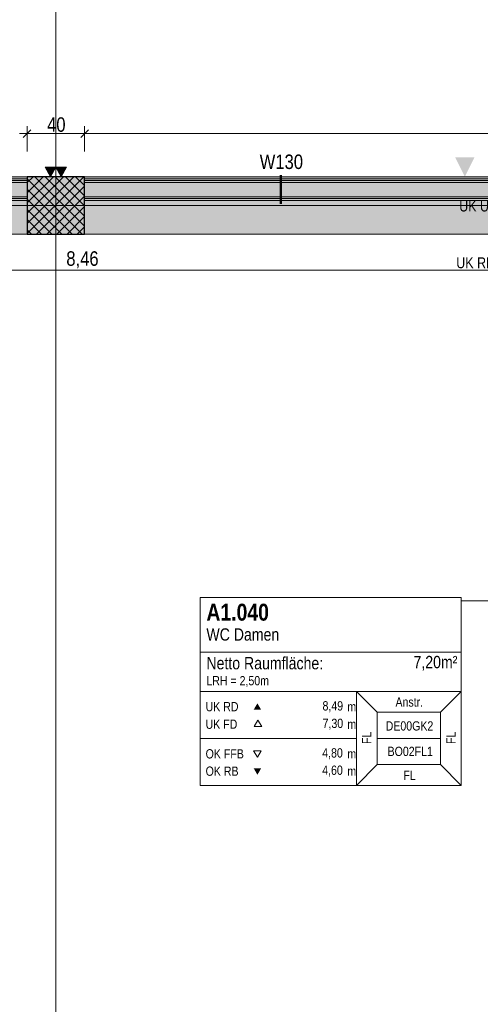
# Model space of a CAD drawing. Extents: x -620 to 300, y 62 to 1107.
# Tile 75 of 256: x -296 to -232, y 656 to 793. Entities that reach past the tile are written whole.
import ezdxf
from ezdxf.lldxf.tags import DXFTag

# ---------------------------------------------------------------- set-up
doc = ezdxf.new("R2010")
doc.units = 0
doc.layers.get('0').update_dxf_attribs({"lineweight": 35})
for name, color, linetype, lineweight, true_color in [('00 -Bauelemente -Dämmung innen', 7, 'Continuous', 9, 0xff7fe6), ('00 -Bauelemente -Gipskarton', 7, 'Continuous', 9, 0xff7fe6), ('00_Beschriftung UZ', 3, 'Continuous', 13, 0x00ff00), ('30 -33 Aussenwände- 3 Aussenstützen', 7, 'Continuous', 50, 0x0000dd), ('30 -34 Innenwände- 2 nichttragend', 7, 'Continuous', 18, 0xff7fe6), ('30 -35 Decken- 1 Konstruktion-Träger- Stahlbeton', 7, 'grob-A06G9FRA8I', 13, 0x33aa00), ('70 -72 Beschriftung- 2 Beschriftung Bauteile', 7, 'Continuous', 9, 0x9999ff), ('70 -75 Raumstempel- 1 Raumstempel', 1, 'Continuous', 50, 0xff0000), ('70 -75 Raumstempel-2 Verweislinie', 1, 'Continuous', 9, 0xff0000), ('70 -76 Bemaßung- 2 Allgemein', 9, 'Continuous', 5, 0x808080)]:
    doc.layers.add(name, color=color, linetype=linetype, lineweight=lineweight, true_color=true_color)
doc.layers.add('70 -71 Achsen- 1 Gebäudeachsen', color=7, linetype='STRICHPUNKT2-A06G9FR98I', lineweight=18)
doc.layers.add('70 -75 Raumstempel- 3 Wandstempel', color=7, linetype='Continuous', lineweight=50)
doc.layers.add('iwb_Schraffur_Unterzug', color=7, linetype='Continuous', lineweight=5, true_color=0xffffcc, plot=False)
doc.styles.get("Standard").update_dxf_attribs({"font": 'ARIALN.TTF'})
tags = doc.linetypes.add('grob-A06G9FRA8I', pattern=[14, 3, -8, 3]).pattern_tags.tags
tags[8:9] = [DXFTag(74, 4), DXFTag(75, 0), DXFTag(340, '0'), DXFTag(46, 0.0), DXFTag(50, 0.0), DXFTag(44, 0.0), DXFTag(45, 0.0)]
tags[6:7] = [DXFTag(74, 4), DXFTag(75, 0), DXFTag(340, '0'), DXFTag(46, 0.0), DXFTag(50, 0.0), DXFTag(44, 0.0), DXFTag(45, 0.0)]
tags[4:5] = [DXFTag(74, 4), DXFTag(75, 0), DXFTag(340, '0'), DXFTag(46, 0.0), DXFTag(50, 0.0), DXFTag(44, 0.0), DXFTag(45, 0.0)]
tags = doc.linetypes.add('STRICHPUNKT2-A06G9FR98I', pattern=[12.7, 6.35, -3.175, 0, -3.175]).pattern_tags.tags
tags[10:11] = [DXFTag(74, 4), DXFTag(75, 0), DXFTag(340, '0'), DXFTag(46, 0.0), DXFTag(50, 0.0), DXFTag(44, 0.0), DXFTag(45, 0.0)]
tags[8:9] = [DXFTag(74, 4), DXFTag(75, 0), DXFTag(340, '0'), DXFTag(46, 0.0), DXFTag(50, 0.0), DXFTag(44, 0.0), DXFTag(45, 0.0)]
tags[6:7] = [DXFTag(74, 4), DXFTag(75, 0), DXFTag(340, '0'), DXFTag(46, 0.0), DXFTag(50, 0.0), DXFTag(44, 0.0), DXFTag(45, 0.0)]
tags[4:5] = [DXFTag(74, 4), DXFTag(75, 0), DXFTag(340, '0'), DXFTag(46, 0.0), DXFTag(50, 0.0), DXFTag(44, 0.0), DXFTag(45, 0.0)]

# ---------------------------------------------------------------- blocks, each defined once
blk = doc.blocks.new('Referenz-A06G9FRB8I')
at = {"layer": '00 -Bauelemente -Dämmung innen', "color": 0, "linetype": 'Continuous', "ltscale": 0.13}
for p, q in [((-345.58, 770.25), (-294.58, 770.25)), ((-286.58, 770.25), (-129.58, 770.25)), ((-345.58, 768.25), (-294.58, 768.25)), ((-286.58, 768.25), (-201.88, 768.25))]:
    blk.add_line(p, q, dxfattribs=at)
at = {"layer": '00 -Bauelemente -Gipskarton', "color": 0, "linetype": 'Continuous', "ltscale": 0.13}
for p, q in [((-345.58, 770.75), (-294.58, 770.75)), ((-345.58, 770.5), (-294.58, 770.5)), ((-345.58, 770.25), (-294.58, 770.25)), ((-286.58, 770.75), (-129.58, 770.75)), ((-286.58, 770.5), (-129.58, 770.5)), ((-286.58, 770.25), (-129.58, 770.25)), ((-345.58, 768.25), (-294.58, 768.25)), ((-286.58, 768.25), (-201.88, 768.25)), ((-345.58, 768), (-294.58, 768)), ((-345.58, 767.75), (-294.58, 767.75)), ((-286.58, 768), (-202.13, 768)), ((-286.58, 767.75), (-202.38, 767.75))]:
    blk.add_line(p, q, dxfattribs=at)
at = {"layer": '00_Beschriftung UZ', "color": 0, "linetype": 'Continuous', "lineweight": 0, "ltscale": 0.13}
blk.add_solid([(-235.01, 773.72), (-233.68, 771.05), (-232.34, 773.72)], dxfattribs=at)
at = {"layer": '30 -33 Aussenwände- 3 Aussenstützen', "color": 0, "lineweight": 9}
for p, q in [((-294.58, 770.22), (-293.74, 771.05)), ((-294.58, 768.81), (-292.33, 771.05)), ((-294.58, 767.39), (-290.91, 771.05)), ((-294.58, 765.98), (-289.5, 771.05)), ((-294.58, 764.56), (-288.09, 771.05)), ((-294.58, 763.15), (-286.67, 771.05)), ((-293.48, 771.05), (-286.58, 764.15)), ((-292.07, 771.05), (-286.58, 765.56)), ((-290.65, 771.05), (-286.58, 766.98)), ((-289.24, 771.05), (-286.58, 768.39)), ((-287.82, 771.05), (-286.58, 769.8)), ((-294.58, 770.73), (-286.9, 763.05)), ((-293.26, 763.05), (-286.58, 769.74)), ((-294.58, 769.32), (-288.31, 763.05)), ((-291.84, 763.05), (-286.58, 768.32)), ((-294.58, 767.9), (-289.72, 763.05)), ((-291.58, 767.05), (-289.58, 767.05)), ((-290.58, 768.05), (-290.58, 766.05)), ((-290.43, 763.05), (-286.58, 766.91)), ((-294.58, 766.49), (-291.14, 763.05)), ((-289.02, 763.05), (-286.58, 765.49)), ((-294.58, 765.08), (-292.55, 763.05)), ((-287.6, 763.05), (-286.58, 764.08)), ((-294.58, 763.66), (-293.97, 763.05))]:
    blk.add_line(p, q, dxfattribs=at)
at = {"layer": '30 -33 Aussenwände- 3 Aussenstützen', "color": 0, "linetype": 'Continuous', "lineweight": -2, "ltscale": 0.25}
for p, q in [((-286.58, 771.05), (-294.58, 771.05)), ((-294.58, 771.05), (-294.58, 763.05)), ((-286.58, 763.05), (-286.58, 771.05)), ((-294.58, 763.05), (-286.58, 763.05))]:
    blk.add_line(p, q, dxfattribs=at)
at = {"layer": '30 -34 Innenwände- 2 nichttragend', "color": 0, "linetype": 'Continuous', "ltscale": 0.18}
for p, q in [((-345.58, 770.75), (-294.58, 770.75)), ((-286.58, 770.75), (-129.58, 770.75)), ((-286.58, 767.75), (-286.58, 770.75)), ((-345.58, 767.75), (-294.58, 767.75)), ((-286.58, 767.75), (-202.38, 767.75))]:
    blk.add_line(p, q, dxfattribs=at)
at = {"layer": '30 -35 Decken- 1 Konstruktion-Träger- Stahlbeton', "color": 0}
for p, q in [((-129.58, 771.05), (-451.58, 771.05)), ((-129.58, 763.05), (-451.58, 763.05))]:
    blk.add_line(p, q, dxfattribs=at)
at = {"layer": '70 -71 Achsen- 1 Gebäudeachsen', "color": 0, "linetype": 'STRICHPUNKT2-A06G9FR98I', "ltscale": 0.18}
for p, q in [((-290.58, 1076.99), (-290.58, 77.55)), ((-538.63, 767.05), (75.97, 767.05))]:
    blk.add_line(p, q, dxfattribs=at)
at = {"layer": '70 -72 Beschriftung- 2 Beschriftung Bauteile', "color": 0}
for p, q in [((-291.33, 771.05), (-292.08, 772.35)), ((-292.08, 772.35), (-290.58, 772.35)), ((-290.58, 772.35), (-291.33, 771.05)), ((-289.83, 771.05), (-290.58, 772.35)), ((-290.58, 772.35), (-289.08, 772.35)), ((-289.08, 772.35), (-289.83, 771.05))]:
    blk.add_line(p, q, dxfattribs=at)
at = {"layer": '70 -72 Beschriftung- 2 Beschriftung Bauteile', "color": 0, "lineweight": 0}
for points in [[(-291.33, 771.05), (-292.08, 772.35), (-291.33, 772.35)], [(-291.33, 771.05), (-291.33, 772.35), (-290.58, 772.35)], [(-289.83, 771.05), (-290.58, 772.35), (-289.83, 772.35)], [(-289.83, 771.05), (-289.83, 772.35), (-289.08, 772.35)]]:
    blk.add_solid(points, dxfattribs=at)
at = {"layer": '70 -75 Raumstempel- 1 Raumstempel', "color": 0, "lineweight": 9}
for p, q in [((-270.5, 712.52), (-270.5, 686.38)), ((-234.18, 712.52), (-270.5, 712.52)), ((-234.18, 686.38), (-234.18, 712.52)), ((-234.18, 704.93), (-270.5, 704.93)), ((-270.5, 699.45), (-248.77, 699.45)), ((-245.89, 696.56), (-248.77, 699.45)), ((-234.18, 699.45), (-248.77, 699.45)), ((-248.77, 699.45), (-248.77, 686.38)), ((-237.06, 696.56), (-234.18, 699.45)), ((-245.89, 689.28), (-245.89, 696.56)), ((-245.89, 696.56), (-237.06, 696.56)), ((-237.06, 689.28), (-237.06, 696.56)), ((-262.46, 695.49), (-262.99, 694.59)), ((-262.99, 694.59), (-261.94, 694.59)), ((-261.94, 694.59), (-262.46, 695.49)), ((-270.5, 692.92), (-248.77, 692.92)), ((-237.06, 692.92), (-245.89, 692.92)), ((-262.54, 690.31), (-263.06, 691.22)), ((-263.06, 691.22), (-262.01, 691.22)), ((-262.01, 691.22), (-262.54, 690.31)), ((-245.89, 689.28), (-248.77, 686.38)), ((-245.89, 689.28), (-237.06, 689.28)), ((-237.06, 689.28), (-234.18, 686.38)), ((-234.18, 686.38), (-270.5, 686.38))]:
    blk.add_line(p, q, dxfattribs=at)
at = {"layer": '70 -75 Raumstempel- 1 Raumstempel', "color": 0, "lineweight": 0}
for points in [[(-262.01, 696.91), (-262.54, 697.81), (-263.06, 696.91)], [(-262.01, 688.78), (-262.54, 687.87), (-263.06, 688.78)]]:
    blk.add_solid(points, dxfattribs=at)
at = {"layer": '70 -75 Raumstempel- 3 Wandstempel', "color": 0, "linetype": 'Continuous', "ltscale": 0.5}
blk.add_line((-259.28, 771.25), (-259.28, 767.25), dxfattribs=at)
at = {"layer": '70 -75 Raumstempel-2 Verweislinie', "color": 0}
blk.add_line((-234.18, 712.05), (-192.68, 712.05), dxfattribs=at)
at = {"layer": '70 -76 Bemaßung- 2 Allgemein', "color": 0, "linetype": 'Continuous', "ltscale": 0.13}
for p, q in [((-294.58, 774.55), (-294.58, 778.05)), ((-294.58, 774.55), (-294.58, 778.05)), ((-286.58, 774.55), (-286.58, 778.05)), ((-286.58, 774.55), (-286.58, 778.05)), ((-293.58, 777.05), (-295.64, 777.05)), ((-295.58, 777.05), (-293.52, 777.05)), ((-287.64, 777.05), (-293.52, 777.05)), ((-285.58, 777.05), (-287.64, 777.05)), ((-287.58, 777.05), (-285.52, 777.05)), ((-130.64, 777.05), (-285.52, 777.05)), ((-203.44, 758.05), (-370.52, 758.05))]:
    blk.add_line(p, q, dxfattribs=at)
at = {"layer": '70 -76 Bemaßung- 2 Allgemein', "color": 0, "linetype": 'Continuous', "lineweight": 20, "ltscale": 0.2}
for p, q in [((-295.11, 776.52), (-294.04, 777.58)), ((-294.04, 777.58), (-295.11, 776.52)), ((-286.04, 777.58), (-287.11, 776.52)), ((-287.11, 776.52), (-286.04, 777.58))]:
    blk.add_line(p, q, dxfattribs=at)
at = {"layer": '00_Beschriftung UZ', "color": 0, "linetype": 'ByBlock', "lineweight": 5, "ltscale": 0.13, "char_height": 1.5103, "attachment_point": 1}
for s, insert in [('{\\fArial Narrow;UK UZ +8,15m/3,35m}', (-234.46, 767.72)), ('{\\fArial Narrow;UK RD +8,49m/3,69m}', (-234.87, 759.83))]:
    blk.add_mtext(s, dxfattribs=dict(at, insert=insert))
at = {"layer": '70 -75 Raumstempel- 1 Raumstempel', "color": 0, "linetype": 'Continuous', "ltscale": 0.5, "attachment_point": 1}
for s, insert, char_height, rotation in [('{\\fArial Narrow|b1|i0;A1.040}', (-269.63, 711.66), 2.3536, 0), ('{\\fArial Narrow;WC Damen}', (-269.63, 708.24), 1.7117, 0), ('{\\fArial Narrow;Netto Raumfläche:}', (-269.63, 704.25), 1.7117, 0), ('{\\fArial Narrow;7,20m²}', (-240.82, 704.4), 1.7117, 0), ('{\\fArial Narrow;LRH = 2,50m}', (-269.63, 701.6), 1.2838, 0), ('{\\fArial Narrow;Anstr.}', (-243.33, 698.63), 1.2838, 0), ('{\\fArial Narrow;UK RD}', (-269.74, 697.99), 1.2838, 0), ('{\\fArial Narrow;8,49}', (-253.48, 698.1), 1.2838, 0), ('{\\fArial Narrow;m}', (-250.02, 697.98), 1.2838, 0), ('{\\fArial Narrow;7,30}', (-253.47, 695.67), 1.2838, 0), ('{\\fArial Narrow;UK FD}', (-269.74, 695.55), 1.2838, 0), ('{\\fArial Narrow;m}', (-250.02, 695.54), 1.2838, 0), ('{\\fArial Narrow;DE00GK2}', (-244.69, 695.31), 1.2838, 0), ('{\\fArial Narrow;FL}', (-247.97, 692.15), 1.2838, 90), ('{\\fArial Narrow;FL}', (-236.26, 692.15), 1.2838, 90), ('{\\fArial Narrow;4,80}', (-253.52, 691.56), 1.2838, 0), ('{\\fArial Narrow;BO02FL1}', (-244.43, 691.77), 1.2838, 0), ('{\\fArial Narrow;OK FFB}', (-269.74, 691.43), 1.2838, 0), ('{\\fArial Narrow;m}', (-250.02, 691.43), 1.2838, 0), ('{\\fArial Narrow;OK RB}', (-269.74, 689.02), 1.2838, 0), ('{\\fArial Narrow;4,60}', (-253.52, 689.15), 1.2838, 0), ('{\\fArial Narrow;m}', (-250.02, 689.02), 1.2838, 0), ('{\\fArial Narrow;FL}', (-242.24, 688.45), 1.2838, 0)]:
    blk.add_mtext(s, dxfattribs=dict(at, insert=insert, char_height=char_height, rotation=rotation))
at = {"layer": '70 -75 Raumstempel- 3 Wandstempel', "color": 0, "linetype": 'Continuous', "ltscale": 0.5, "insert": (-262.22, 774.13), "char_height": 2.0138, "attachment_point": 1}
blk.add_mtext('{\\fArial Narrow;W130}', dxfattribs=at)
at = {"layer": '70 -76 Bemaßung- 2 Allgemein', "color": 0, "linetype": 'Continuous', "ltscale": 0.13, "char_height": 2.0138, "attachment_point": 1}
for s, insert in [('{\\fArial Narrow;40}', (-291.79, 779.3)), ('{\\fArial Narrow;8,46}', (-289.12, 760.67))]:
    blk.add_mtext(s, dxfattribs=dict(at, insert=insert))
blk = doc.blocks.new('Referenz-A06G9FRD8I')
at = {"layer": 'iwb_Schraffur_Unterzug', "linetype": 'Continuous', "ltscale": 0.13}
for points in [[(-538.63, 771.05), (75.97, 771.05), (75.97, 769.4)], [(-538.63, 771.05), (75.97, 769.4), (-538.63, 768.69)], [(-538.63, 768.69), (75.97, 769.4), (75.97, 764.71)], [(-538.63, 768.69), (75.97, 764.71), (-538.63, 765.41)], [(-538.63, 765.41), (75.97, 764.71), (75.97, 763.05)], [(-538.63, 765.41), (75.97, 763.05), (-538.63, 763.05)]]:
    blk.add_solid(points, dxfattribs=at)

msp = doc.modelspace()

# ---------------------------------------------------------------- block references
at = {"color": 8, "lineweight": 25, "ltscale": 0.25, "true_color": 0x808080}
for name in ['Referenz-A06G9FRB8I', 'Referenz-A06G9FRD8I']:
    msp.add_blockref(name, (0, 0), dxfattribs=at)

doc.saveas('drawing.dxf')
